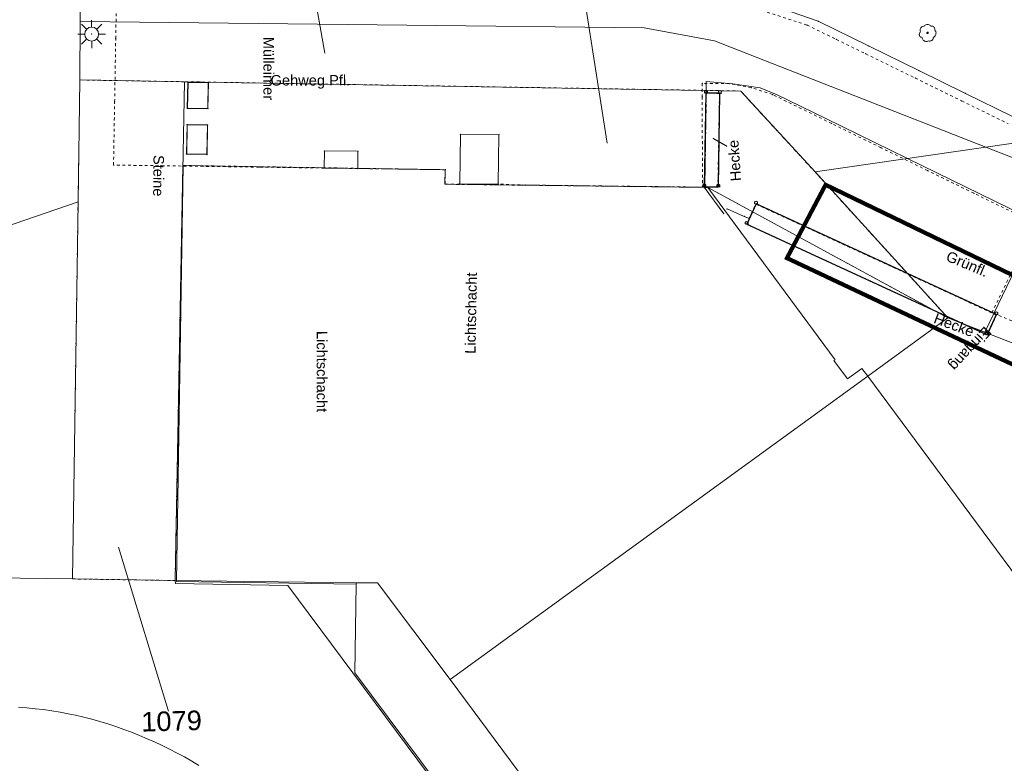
# Model space of a CAD drawing. Header units: millimetres. Extents: x -191 to 81095, y -508122 to 28741.
# Tile 74 of 255: x 4952 to 4987, y 10020 to 10047. Entities that reach past the tile are written whole.
import ezdxf

# ---------------------------------------------------------------- set-up
doc = ezdxf.new("R2010")
doc.units = ezdxf.units.MM
for name, pattern in [('Marx-Verm$0$1', [0]), ('Marx-Verm$0$15', [0]), ('Marx-Verm$0$3', [0.26, 0.11, -0.15]), ('Marx-Verm$0$4', [0.36, 0.16, -0.2]), ('Marx-Verm$0$7', [0]), ('VE22-087 DB - VST Hervest-Dorsten ALK VA2736$0$1', [0]), ('VE22-087 DB - VST Hervest-Dorsten ALK VA2736$0$2', [0.16, 0.06, -0.1]), ('VERDECKT2', [4.7625, 3.175, -1.5875])]:
    doc.linetypes.add(name, pattern=pattern)
doc.layers.get('0').update_dxf_attribs({"color": 251})
for name, color, linetype, lineweight in [('Marx-Verm$0$BBauwerk-txt', 251, 'Marx-Verm$0$1', 25), ('Marx-Verm$0$BStrasse-txt', 251, 'Marx-Verm$0$1', 25), ('Marx-Verm$0$L_BBauwerk', 251, 'Marx-Verm$0$1', 18), ('Marx-Verm$0$L_BStrasse', 251, 'Marx-Verm$0$1', 18), ('Marx-Verm$0$L_BTopogrf', 251, 'Marx-Verm$0$1', 18), ('Marx-Verm$0$L_Hecke', 251, 'Marx-Verm$0$1', 18), ('Marx-Verm$0$L_S_BTopogrf', 251, 'Marx-Verm$0$1', 18), ('Marx-Verm$0$S_BBauwerk', 251, 'Marx-Verm$0$1', 18), ('Marx-Verm$0$S_BStrasse', 251, 'Marx-Verm$0$1', 18), ('Marx-Verm$0$S_BTopogrf', 251, 'Marx-Verm$0$1', 18), ('Marx-Verm$0$S_S_BTopogrf', 251, 'Marx-Verm$0$1', 18), ('VE22-087 DB - VST Hervest-Dorsten ALK VA2736$0$AX_Flurstueck', 9, 'VE22-087 DB - VST Hervest-Dorsten ALK VA2736$0$1', 18), ('VE22-087 DB - VST Hervest-Dorsten ALK VA2736$0$AX_Gebaeude', 7, 'VE22-087 DB - VST Hervest-Dorsten ALK VA2736$0$1', 18), ('VE22-087 DB - VST Hervest-Dorsten ALK VA2736$0$AX_Platz', 7, 'VE22-087 DB - VST Hervest-Dorsten ALK VA2736$0$1', 18), ('VE22-087 DB - VST Hervest-Dorsten ALK VA2736$0$AX_Strassenverkehr', 7, 'VE22-087 DB - VST Hervest-Dorsten ALK VA2736$0$1', 18), ('VE22-087 DB - VST Hervest-Dorsten ALK VA2736$0$AX_Strassenverkehrsanlage', 7, 'VE22-087 DB - VST Hervest-Dorsten ALK VA2736$0$1', 18), ('VE22-087 DB - VST Hervest-Dorsten ALK VA2736$0$AX_Vegetationsmerkmal', 7, 'VE22-087 DB - VST Hervest-Dorsten ALK VA2736$0$1', 18), ('VE22-087 DB - VST Hervest-Dorsten ALK VA2736$0$AX_Weg', 7, 'VE22-087 DB - VST Hervest-Dorsten ALK VA2736$0$1', 18), ('VE22-087 DB - VST Hervest-Dorsten ALK VA2736$0$AX_Wohnbauflaeche', 7, 'VE22-087 DB - VST Hervest-Dorsten ALK VA2736$0$1', 18)]:
    doc.layers.add(name, color=color, linetype=linetype, lineweight=lineweight)
doc.layers.add('TTK-P-Planfeststellungsgrenze 100', color=7, linetype='VERDECKT2', lineweight=50, true_color=0x000000)
doc.layers.add('XREF ALK Kataster', color=251, linetype='Continuous')
doc.layers.add('XREF Nachvermessung', color=7, linetype='Continuous')
doc.styles.add('Marx-Verm$0$Standard', font='arial.ttf')
doc.styles.add('VE22-087 DB - VST Hervest-Dorsten ALK VA2736$0$0', font='arial.ttf')

# ---------------------------------------------------------------- blocks, each defined once
blk = doc.blocks.new('VE22-087 DB - VST Hervest-Dorsten ALK VA2736')
at = {"layer": 'VE22-087 DB - VST Hervest-Dorsten ALK VA2736$0$AX_Flurstueck', "linetype": 'VE22-087 DB - VST Hervest-Dorsten ALK VA2736$0$1', "lineweight": 13, "ltscale": 0.5}
for points in [[(4954.47, 10069.008, 0), (4954.418, 10066.257, 0), (4954.155, 10047.532, 0), (4954.151, 10046.621, 0), (4974.361, 10046.397, 0), (4976.879, 10045.932, 0), (4986.613, 10042.127, 0), (5013.134, 10045.965, 0), (5015.042, 10052.162, 0), (4985.674, 10052.474, 0), (4980.053, 10053.618, 0), (4974.387, 10056.893, 0), (4959.144, 10068.968, 0)], [(4942.088, 10047.714, 0), (4942.025, 10043.082, 0), (4942, 10041.283, 0), (4941.967, 10038.947, 0), (4950.248, 10038.851, 0), (4954.077, 10040.158, 0), (4954.141, 10044.531, 0), (4954.151, 10046.621, 0), (4954.155, 10047.532, 0)], [(4957.887, 10044.466, 0), (4977.823, 10044.134, 0), (4980.487, 10041.232, 0), (4986.613, 10042.127, 0), (4976.879, 10045.932, 0), (4974.361, 10046.397, 0), (4954.151, 10046.621, 0), (4954.141, 10044.531, 0)], [(5013.134, 10045.965, 0), (4986.613, 10042.127, 0), (5002.505, 10035.892, 0), (5003.021, 10037.315, 0), (5004.886, 10036.705, 0), (5006.648, 10042.553, 0), (5007.167, 10043.447, 0), (5007.881, 10044.141, 0), (5008.721, 10044.683, 0), (5009.653, 10045.1, 0), (5013.103, 10045.869, 0)], [(4954.141, 10044.531, 0), (4954.077, 10040.158, 0), (4953.878, 10026.645, 0), (4957.554, 10026.588, 0), (4957.887, 10044.466, 0)], [(4977.823, 10044.134, 0), (4957.887, 10044.466, 0), (4957.554, 10026.588, 0), (4964.043, 10026.509, 0), (4964.813, 10026.499, 0), (4967.407, 10023.037, 0), (4982.373, 10033.908, 0), (4985.251, 10035.998, 0), (4980.487, 10041.232, 0)], [(4986.613, 10042.127, 0), (4980.487, 10041.232, 0), (4985.251, 10035.998, 0), (4996.006, 10031.812, 0), (4996.682, 10033.201, 0), (5000.937, 10031.57, 0), (5002.505, 10035.892, 0)], [(4950.248, 10038.851, 0), (4941.967, 10038.947, 0), (4941.831, 10030.468, 0), (4941.672, 10026.802, 0), (4953.878, 10026.645, 0), (4954.077, 10040.158, 0)], [(4957.565, 10026.48, 0), (4961.598, 10026.411, 0), (4974.039, 10009.677, 0), (4974.966, 10012.861, 0), (4967.407, 10023.037, 0), (4964.813, 10026.499, 0), (4964.043, 10026.509, 0), (4957.554, 10026.588, 0)]]:
    blk.add_polyline3d(points, close=True, dxfattribs=at)
for points in [[(4962.925, 10045.486, 0), (4962.023, 10050.558, 0)], [(4973.041, 10042.26, 0), (4971.835, 10049.97, 0)], [(4951.391, 9902.74, 0), (4953.481, 9931.909, 0), (4954.42, 9944.957, 0), (4957.352, 9968.122, 0), (4967.674, 9987.659, 0), (4967.445, 9987.782, 0), (4969.306, 9991.388, 0), (4971.391, 9995.428, 0), (4973.65, 10003.29, 0), (4972.263, 10003.721, 0), (4974.039, 10009.677, 0), (4961.598, 10026.411, 0), (4957.565, 10026.48, 0), (4957.554, 10026.588, 0), (4953.878, 10026.645, 0), (4941.672, 10026.802, 0)], [(4969.96, 9970.944, 0), (4976.72, 9984.593, 0), (4978.885, 9987.472, 0), (4981.445, 9989.864, 0), (4985.47, 9991.158, 0), (4990.717, 9993.941, 0), (4995.413, 10009.282, 0), (4996.984, 10014.411, 0), (5001.64, 10029.619, 0), (4996.006, 10031.812, 0), (4985.251, 10035.998, 0), (4982.373, 10033.908, 0), (4967.407, 10023.037, 0), (4974.966, 10012.861, 0), (4974.039, 10009.677, 0), (4972.263, 10003.721, 0), (4973.65, 10003.29, 0), (4971.391, 9995.428, 0), (4969.306, 9991.388, 0), (4967.445, 9987.782, 0), (4967.674, 9987.659, 0), (4957.352, 9968.122, 0)], [(4955.527, 10027.788, 0), (4957.425, 10021.551, 0)]]:
    blk.add_polyline3d(points, dxfattribs=at)
at = {"layer": 'VE22-087 DB - VST Hervest-Dorsten ALK VA2736$0$AX_Gebaeude', "color": 7, "linetype": 'VE22-087 DB - VST Hervest-Dorsten ALK VA2736$0$1', "lineweight": 13, "ltscale": 0.5}
for points in [[(4967.231, 10041.312, 0), (4957.847, 10041.465, 0), (4957.606, 10026.552, 0), (4964.043, 10026.455, 0), (4964.043, 10026.509, 0), (4964.813, 10026.499, 0), (4967.407, 10023.037, 0), (4982.373, 10033.908, 0), (4982.164, 10034.187, 0), (4981.647, 10033.814, 0), (4981.163, 10034.475, 0), (4981.203, 10034.504, 0), (4976.649, 10040.679, 0), (4968.962, 10040.772, 0), (4968.028, 10040.783, 0), (4967.224, 10040.793, 0)], [(4988.224, 10026.023, 0), (4982.373, 10033.908, 0), (4967.407, 10023.037, 0), (4964.813, 10026.499, 0), (4964.043, 10026.509, 0), (4964.043, 10026.455, 0), (4964, 10023.279, 0), (4968.14, 10017.718, 0), (4968.105, 10017.688, 0), (4970.726, 10014.137, 0), (4970.768, 10014.163, 0), (4972.18, 10012.263, 0), (4975.954, 10011.17, 0), (4973.65, 10003.29, 0), (4971.892, 9997.151, 0), (4985.211, 9993.29, 0), (4992.738, 10018.869, 0), (4988.358, 10024.926, 0), (4988.317, 10024.897, 0), (4987.713, 10025.643, 0)]]:
    blk.add_polyline3d(points, close=True, dxfattribs=at)
at = {"layer": 'VE22-087 DB - VST Hervest-Dorsten ALK VA2736$0$AX_Platz', "color": 254, "linetype": 'VE22-087 DB - VST Hervest-Dorsten ALK VA2736$0$1', "lineweight": 13, "ltscale": 0.5, "true_color": 0xd9ffd9}
blk.add_polyline3d([(4954.155, 10047.532, 0), (4954.151, 10046.621, 0), (4954.141, 10044.531, 0), (4957.887, 10044.466, 0), (4977.823, 10044.134, 0), (4980.487, 10041.232, 0), (4985.251, 10035.998, 0), (4996.006, 10031.812, 0), (4996.682, 10033.201, 0), (5000.937, 10031.57, 0), (5002.505, 10035.892, 0), (5003.021, 10037.315, 0), (5004.886, 10036.705, 0), (5006.648, 10042.553, 0), (5007.167, 10043.447, 0), (5007.881, 10044.141, 0), (5008.721, 10044.683, 0), (5009.653, 10045.1, 0), (5013.103, 10045.869, 0), (5013.134, 10045.965, 0), (5015.042, 10052.162, 0)], dxfattribs=at)
at = {"layer": 'VE22-087 DB - VST Hervest-Dorsten ALK VA2736$0$AX_Vegetationsmerkmal', "color": 7, "linetype": 'VE22-087 DB - VST Hervest-Dorsten ALK VA2736$0$1', "lineweight": 13, "ltscale": 0.5}
blk.add_polyline3d([(4976.59, 10044.475, 0), (4976.586, 10044.154, 0), (4976.536, 10040.681, 0), (4976.649, 10040.679, 0), (4985.251, 10035.998, 0), (4986.57, 10035.485, 0), (4988.469, 10039.437, 0), (4983.805, 10041.717, 0), (4980.876, 10043.149, 0), (4979.133, 10044.001, 0), (4978.519, 10044.252, 0), (4977.54, 10044.389, 0)], close=True, dxfattribs=at)
at = {"layer": 'VE22-087 DB - VST Hervest-Dorsten ALK VA2736$0$AX_Weg', "color": 7, "linetype": 'VE22-087 DB - VST Hervest-Dorsten ALK VA2736$0$2', "lineweight": 13, "ltscale": 0.5}
blk.add_polyline3d([(4954.141, 10044.531, 0), (4954.077, 10040.158, 0), (4953.878, 10026.645, 0), (4957.554, 10026.588, 0), (4957.831, 10041.466, 0), (4957.847, 10041.465, 0), (4967.231, 10041.312, 0), (4967.224, 10040.793, 0), (4976.649, 10040.679, 0), (4985.251, 10035.998, 0), (4980.487, 10041.232, 0), (4977.823, 10044.134, 0), (4957.887, 10044.466, 0)], close=True, dxfattribs=at)
at = {"layer": 'VE22-087 DB - VST Hervest-Dorsten ALK VA2736$0$AX_Wohnbauflaeche', "color": 253, "linetype": 'VE22-087 DB - VST Hervest-Dorsten ALK VA2736$0$1', "lineweight": 13, "ltscale": 0.5, "true_color": 0x999999}
for points in [[(4954.155, 10047.532, 0), (4942.088, 10047.714, 0), (4942.025, 10043.082, 0), (4942, 10041.283, 0), (4941.967, 10038.947, 0), (4941.831, 10030.468, 0), (4941.672, 10026.802, 0), (4953.878, 10026.645, 0), (4954.077, 10040.158, 0), (4954.141, 10044.531, 0), (4954.151, 10046.621, 0)], [(4957.831, 10041.466, 0), (4957.554, 10026.588, 0), (4964.043, 10026.509, 0), (4964.813, 10026.499, 0), (4967.407, 10023.037, 0), (4982.373, 10033.908, 0), (4985.251, 10035.998, 0), (4976.649, 10040.679, 0), (4967.224, 10040.793, 0), (4967.231, 10041.312, 0), (4957.847, 10041.465, 0)]]:
    blk.add_polyline3d(points, close=True, dxfattribs=at)
at = {"layer": 'VE22-087 DB - VST Hervest-Dorsten ALK VA2736$0$AX_Flurstueck', "insert": (4957.416, 10021.901), "char_height": 0.7, "attachment_point": 2, "rotation": 1.5895, "style": 'VE22-087 DB - VST Hervest-Dorsten ALK VA2736$0$0', "bg_fill": 3, "box_fill_scale": 1, "bg_fill_color": 256, "bg_fill_transparency": 0}
blk.add_mtext('1079', dxfattribs=at)
at = {"layer": 'VE22-087 DB - VST Hervest-Dorsten ALK VA2736$0$AX_Strassenverkehr', "color": 253, "linetype": 'VE22-087 DB - VST Hervest-Dorsten ALK VA2736$0$1', "lineweight": 13, "ltscale": 0.5, "true_color": 0x999999}
blk.add_polyline3d([(4951.331, 9944.035, 0), (4952.245, 9953.012, 0), (4954.622, 9971.807, 0), (4957.352, 9968.122, 0), (4967.674, 9987.659, 0), (4967.445, 9987.782, 0), (4969.306, 9991.388, 0), (4971.391, 9995.428, 0), (4973.65, 10003.29, 0), (4972.263, 10003.721, 0), (4974.039, 10009.677, 0), (4961.598, 10026.411, 0), (4957.565, 10026.48, 0), (4957.554, 10026.588, 0), (4953.878, 10026.645, 0), (4941.672, 10026.802, 0)], dxfattribs=at)
at = {"layer": 'VE22-087 DB - VST Hervest-Dorsten ALK VA2736$0$AX_Strassenverkehrsanlage', "color": 7, "linetype": 'VE22-087 DB - VST Hervest-Dorsten ALK VA2736$0$1', "lineweight": 13, "ltscale": 0.5, "true_color": 0xf7f7f0}
blk.add_polyline3d([(4958.409, 10019.962, 0), (4958.15, 10020.114, 0), (4957.889, 10020.262, 0), (4957.624, 10020.403, 0), (4957.357, 10020.541, 0), (4957.087, 10020.674, 0), (4956.815, 10020.801, 0), (4956.552, 10020.918, 0), (4956.276, 10021.035, 0), (4955.997, 10021.147, 0), (4955.715, 10021.253, 0), (4955.432, 10021.353, 0), (4955.146, 10021.448, 0), (4954.858, 10021.536, 0), (4954.57, 10021.617, 0), (4954.279, 10021.692, 0), (4953.987, 10021.76, 0), (4953.727, 10021.814, 0), (4953.432, 10021.869, 0), (4953.136, 10021.918, 0), (4952.838, 10021.959, 0), (4952.54, 10021.994, 0), (4952.241, 10022.024, 0), (4951.941, 10022.048, 0)], dxfattribs=at)
blk = doc.blocks.new('Marx-Verm$0$SYMB1123')
at = {"color": 0, "linetype": 'Marx-Verm$0$1', "ltscale": 0.2, "flags": 128}
for points in [[(0.19647, 0.40921), (0.23576, 0.41346), (0.27513, 0.4099), (0.31303, 0.39867), (0.34797, 0.3802), (0.3786, 0.35522), (0.40372, 0.3247), (0.42235, 0.28984), (0.43375, 0.252), (0.43749, 0.21265), (0.43341, 0.17333), (0.46256, 0.1354), (0.48458, 0.09294), (0.49879, 0.04726), (0.50475, -0.0002), (0.50226, -0.04798), (0.49141, -0.09457), (0.47254, -0.13852), (0.44622, -0.17847), (0.41329, -0.21317), (0.37477, -0.24153), (0.33186, -0.26268), (0.33273, -0.30376), (0.32507, -0.34414), (0.30922, -0.38205), (0.28586, -0.41586), (0.256, -0.4441), (0.22095, -0.46554), (0.18222, -0.47926), (0.14148, -0.48467), (0.10051, -0.48153), (0.06107, -0.46997), (0.02195, -0.49094), (-0.02029, -0.50459), (-0.06428, -0.51048), (-0.10863, -0.50841), (-0.15188, -0.49846), (-0.19267, -0.48095), (-0.22968, -0.45643), (-0.26171, -0.4257), (-0.28773, -0.38974), (-0.30692, -0.34971), (-0.31865, -0.3069), (-0.32255, -0.26268), (-0.35941, -0.25854), (-0.39461, -0.24682), (-0.42659, -0.22803), (-0.45397, -0.203), (-0.47553, -0.17281), (-0.49034, -0.1388), (-0.49775, -0.10245), (-0.49742, -0.06535), (-0.48939, -0.02914), (-0.47399, 0.00461), (-0.4519, 0.03441), (-0.4241, 0.05897), (-0.43881, 0.10042), (-0.44595, 0.14382), (-0.44529, 0.1878), (-0.43685, 0.23097), (-0.4209, 0.27196), (-0.39794, 0.30947), (-0.36869, 0.34233), (-0.33409, 0.36948), (-0.29523, 0.39008), (-0.25333, 0.40346), (-0.20972, 0.40921), (-0.17816, 0.44408), (-0.14072, 0.47252), (-0.09866, 0.49357), (-0.05345, 0.50649), (-0.00662, 0.51085), (0.0402, 0.50649), (0.08541, 0.49357), (0.12747, 0.47252), (0.16492, 0.44408)], [(0.04, 0), (0.03604, 0.01735), (0.02494, 0.03127), (0.0089, 0.039), (-0.0089, 0.039), (-0.02494, 0.03127), (-0.03604, 0.01735), (-0.04, 0), (-0.03604, -0.01735), (-0.02494, -0.03127), (-0.0089, -0.039), (0.0089, -0.039), (0.02494, -0.03127), (0.03604, -0.01735)]]:
    blk.add_lwpolyline(points, close=True, dxfattribs=at)
blk = doc.blocks.new('Marx-Verm$0$1')
at = {"color": 0}
blk.add_circle((0, 0), 0.5, dxfattribs=at)
blk.add_point((0, 0), dxfattribs=at)
blk = doc.blocks.new('Marx-Verm$0$103')
at = {"color": 0, "linetype": 'Marx-Verm$0$1', "ltscale": 0.2, "flags": 128}
for points in [[(-0.18, 0.18), (-0.36, 0.36)], [(0, 0.25), (0, 0.5)], [(0.18, 0.18), (0.36, 0.36)], [(-0.25, 0), (-0.5, 0)], [(0.25, 0), (0.5, 0)], [(-0.18, -0.18), (-0.36, -0.36)], [(0, -0.25), (0, -0.5)], [(0.188, -0.18), (0.36, -0.36)]]:
    blk.add_lwpolyline(points, dxfattribs=at)
at = {"color": 0, "xscale": 0.5, "yscale": 0.5, "zscale": 0.5}
blk.add_blockref('Marx-Verm$0$1', (0, 0), dxfattribs=at)
blk = doc.blocks.new('Marx-Verm$0$83')
at = {"color": 0}
blk.add_line((0.1415, 0), (0.3, 0), dxfattribs=at)
blk.add_arc((0, 0.23), 0.27, 301.6006, 236.0006, dxfattribs=at)
blk = doc.blocks.new('Marx-Verm$0$99')
at = {"color": 0}
blk.add_point((0, 0), dxfattribs=at)
blk = doc.blocks.new('Marx-Verm')
at = {"layer": 'Marx-Verm$0$BStrasse-txt', "ltscale": 0.2, "elevation": 31.8, "flags": 128}
blk.add_lwpolyline([(2567400.888, 5726896.908), (2567401.401, 5726896.627)], dxfattribs=at)
at = {"layer": 'Marx-Verm$0$L_BBauwerk', "linetype": 'Marx-Verm$0$1', "ltscale": 0.2}
for p, q in [((2567391.843, 5726896.933, 30.681), (2567391.847, 5726895.16, 30.716)), ((2567393.223, 5726896.932, 30.683), (2567391.843, 5726896.933, 30.681)), ((2567393.227, 5726895.162, 30.716), (2567393.223, 5726896.932, 30.683)), ((2567391.847, 5726895.16, 30.716), (2567393.227, 5726895.162, 30.716))]:
    blk.add_line(p, q, dxfattribs=at)
at = {"layer": 'Marx-Verm$0$L_BBauwerk', "ltscale": 0.2}
for p, q in [((2567386.983, 5726896.273, 30.645), (2567386.982, 5726895.658, 30.655)), ((2567388.183, 5726896.274, 30.645), (2567386.983, 5726896.273, 30.645)), ((2567388.183, 5726895.657, 30.645), (2567388.183, 5726896.274, 30.645)), ((2567386.982, 5726895.658, 30.655), (2567388.183, 5726895.657, 30.645)), ((2567400.54, 5726895.148, 30.673), (2567400.606, 5726895.148, 30.78)), ((2567400.606, 5726895.148, 30.78), (2567401.32, 5726894.207, 30.857))]:
    blk.add_line(p, q, dxfattribs=at)
at = {"layer": 'Marx-Verm$0$L_BStrasse', "linetype": 'Marx-Verm$0$3', "ltscale": 0.2}
for p, q in [((2567379.45, 5726900.204, 30.553), (2567379.46, 5726902.576, 30.54)), ((2567402.779, 5726901.448, 30.51), (2567404.219, 5726901.005, 30.517)), ((2567404.219, 5726901.005, 30.517), (2567405.276, 5726900.503, 30.539)), ((2567405.276, 5726900.503, 30.539), (2567406.332, 5726900.002, 30.561)), ((2567379.441, 5726897.935, 30.569), (2567379.45, 5726900.204, 30.553)), ((2567406.332, 5726900.002, 30.561), (2567408.117, 5726899.155, 30.563)), ((2567401.463, 5726898.871, 30.581), (2567400.49, 5726898.868, 30.578)), ((2567400.49, 5726898.868, 30.578), (2567400.496, 5726898.393, 30.59)), ((2567402.25, 5726898.739, 30.592), (2567401.463, 5726898.871, 30.581)), ((2567408.117, 5726899.155, 30.563), (2567409.796, 5726898.358, 30.586)), ((2567403.011, 5726898.501, 30.603), (2567402.25, 5726898.739, 30.592)), ((2567405.14, 5726897.49, 30.631), (2567403.011, 5726898.501, 30.603)), ((2567400.496, 5726898.393, 30.59), (2567400.54, 5726895.148, 30.673)), ((2567409.796, 5726898.358, 30.586), (2567411.463, 5726897.567, 30.607)), ((2567379.431, 5726895.667, 30.575), (2567379.441, 5726897.935, 30.569)), ((2567406.924, 5726896.643, 30.645), (2567405.14, 5726897.49, 30.631)), ((2567408.604, 5726895.846, 30.669), (2567406.924, 5726896.643, 30.645)), ((2567384.651, 5726895.661, 30.641), (2567379.431, 5726895.667, 30.575)), ((2567386.982, 5726895.658, 30.655), (2567384.651, 5726895.661, 30.641)), ((2567388.183, 5726895.657, 30.645), (2567386.982, 5726895.658, 30.655)), ((2567391.321, 5726895.654, 30.691), (2567388.183, 5726895.657, 30.645)), ((2567391.321, 5726895.14, 30.717), (2567391.321, 5726895.654, 30.691)), ((2567410.271, 5726895.055, 30.713), (2567408.604, 5726895.846, 30.669)), ((2567391.847, 5726895.14, 30.717), (2567391.321, 5726895.14, 30.717)), ((2567393.227, 5726895.162, 30.716), (2567391.847, 5726895.14, 30.717)), ((2567394.209, 5726895.142, 30.716), (2567393.227, 5726895.162, 30.716)), ((2567396.915, 5726895.145, 30.68), (2567394.209, 5726895.142, 30.716)), ((2567400.54, 5726895.148, 30.673), (2567396.915, 5726895.145, 30.68)), ((2567411.886, 5726894.289, 30.717), (2567410.271, 5726895.055, 30.713)), ((2567410.976, 5726890.786, 30.77), (2567412.491, 5726894.002, 30.725)), ((2567412.246, 5726890.277, 30.794), (2567410.976, 5726890.786, 30.77))]:
    blk.add_line(p, q, dxfattribs=at)
at = {"layer": 'Marx-Verm$0$L_BStrasse', "ltscale": 0.2}
for p, q in [((2567402.779, 5726901.758, 30.51), (2567404.617, 5726901.148, 30.517)), ((2567404.617, 5726901.148, 30.517), (2567406.431, 5726900.287, 30.551)), ((2567406.431, 5726900.287, 30.551), (2567408.245, 5726899.426, 30.585)), ((2567408.245, 5726899.426, 30.585), (2567409.925, 5726898.629, 30.617)), ((2567409.925, 5726898.629, 30.617), (2567411.591, 5726897.838, 30.648))]:
    blk.add_line(p, q, dxfattribs=at)
at = {"layer": 'Marx-Verm$0$L_BTopogrf', "linetype": 'Marx-Verm$0$1', "ltscale": 0.2}
for p, q in [((2567382.065, 5726898.664, 30.83), (2567382.055, 5726898.674, 30.6)), ((2567382.785, 5726898.659, 30.83), (2567382.795, 5726898.669, 30.6)), ((2567382.059, 5726897.744, 30.83), (2567382.048, 5726897.734, 30.6)), ((2567382.778, 5726897.739, 30.83), (2567382.788, 5726897.729, 30.6)), ((2567382.054, 5726897.144, 30.862), (2567382.044, 5726897.154, 30.6)), ((2567382.054, 5726897.144, 30.862), (2567382.047, 5726896.104, 30.862)), ((2567382.774, 5726897.139, 30.862), (2567382.054, 5726897.144, 30.862)), ((2567382.767, 5726896.099, 30.862), (2567382.774, 5726897.139, 30.862)), ((2567382.774, 5726897.139, 30.862), (2567382.784, 5726897.149, 30.6)), ((2567382.047, 5726896.104, 30.862), (2567382.037, 5726896.094, 30.6)), ((2567382.047, 5726896.104, 30.862), (2567382.767, 5726896.099, 30.862)), ((2567382.767, 5726896.099, 30.862), (2567382.777, 5726896.089, 30.6))]:
    blk.add_line(p, q, dxfattribs=at)
at = {"layer": 'Marx-Verm$0$L_BTopogrf', "ltscale": 0.2}
for p, q in [((2567382.065, 5726898.664, 30.83), (2567382.059, 5726897.744, 30.83)), ((2567382.785, 5726898.659, 30.83), (2567382.065, 5726898.664, 30.83)), ((2567382.778, 5726897.739, 30.83), (2567382.785, 5726898.659, 30.83)), ((2567382.059, 5726897.744, 30.83), (2567382.778, 5726897.739, 30.83))]:
    blk.add_line(p, q, dxfattribs=at)
at = {"layer": 'Marx-Verm$0$L_BTopogrf', "linetype": 'Marx-Verm$0$15', "ltscale": 0.2}
for p, q in [((2567400.628, 5726898.518, 31.847), (2567400.623, 5726898.523, 30.65)), ((2567401.121, 5726898.517, 31.847), (2567401.126, 5726898.522, 30.65)), ((2567400.615, 5726895.168, 32.477), (2567400.61, 5726895.163, 30.661)), ((2567401.108, 5726895.166, 32.477), (2567401.113, 5726895.161, 30.65)), ((2567402.472, 5726894.57, 30.88), (2567402.472, 5726894.57, 32.705)), ((2567402.146, 5726893.839, 30.821), (2567402.146, 5726893.839, 32.705)), ((2567411.133, 5726890.716, 30.77), (2567411.133, 5726890.716, 32.705)), ((2567410.808, 5726889.985, 30.77), (2567410.808, 5726889.985, 32.705))]:
    blk.add_line(p, q, dxfattribs=at)
at = {"layer": 'Marx-Verm$0$L_BTopogrf', "linetype": 'Marx-Verm$0$7', "ltscale": 0.2}
for p, q in [((2567401.433, 5726894.381, 32.421), (2567402.055, 5726894.121, 32.411)), ((2567402.055, 5726894.121, 32.411), (2567402.238, 5726894.045, 32.408))]:
    blk.add_line(p, q, dxfattribs=at)
at = {"layer": 'Marx-Verm$0$L_Hecke', "linetype": 'Marx-Verm$0$15', "lineweight": 25, "ltscale": 0.2}
for p, q in [((2567400.623, 5726898.523, 30.65), (2567400.61, 5726895.163, 30.661)), ((2567401.126, 5726898.522, 30.65), (2567400.623, 5726898.523, 30.65)), ((2567401.113, 5726895.161, 30.65), (2567401.126, 5726898.522, 30.65)), ((2567400.61, 5726895.163, 30.661), (2567401.113, 5726895.161, 30.65)), ((2567402.472, 5726894.57, 32.705), (2567402.146, 5726893.839, 32.705)), ((2567411.133, 5726890.716, 32.705), (2567402.472, 5726894.57, 32.705)), ((2567402.146, 5726893.839, 32.705), (2567410.808, 5726889.985, 32.705)), ((2567410.808, 5726889.985, 32.705), (2567411.133, 5726890.716, 32.705))]:
    blk.add_line(p, q, dxfattribs=at)
at = {"layer": 'Marx-Verm$0$L_Hecke', "linetype": 'Marx-Verm$0$4', "lineweight": 25, "ltscale": 0.2}
for p, q in [((2567400.628, 5726898.518, 31.847), (2567400.615, 5726895.168, 32.477)), ((2567401.121, 5726898.517, 31.847), (2567400.628, 5726898.518, 31.847)), ((2567401.108, 5726895.166, 32.477), (2567401.121, 5726898.517, 31.847)), ((2567400.615, 5726895.168, 32.477), (2567401.108, 5726895.166, 32.477)), ((2567402.146, 5726893.839, 30.821), (2567402.472, 5726894.57, 30.88)), ((2567402.472, 5726894.57, 30.88), (2567411.133, 5726890.716, 30.77)), ((2567410.808, 5726889.985, 30.77), (2567402.146, 5726893.839, 30.821)), ((2567411.133, 5726890.716, 30.77), (2567410.808, 5726889.985, 30.77))]:
    blk.add_line(p, q, dxfattribs=at)
at = {"layer": 'Marx-Verm$0$L_S_BTopogrf', "linetype": 'Marx-Verm$0$1', "ltscale": 0.2}
for p, q in [((2567382.055, 5726898.674, 30.6), (2567382.048, 5726897.734, 30.6)), ((2567382.795, 5726898.669, 30.6), (2567382.055, 5726898.674, 30.6)), ((2567382.788, 5726897.729, 30.6), (2567382.795, 5726898.669, 30.6)), ((2567382.048, 5726897.734, 30.6), (2567382.788, 5726897.729, 30.6))]:
    blk.add_line(p, q, dxfattribs=at)
at = {"layer": 'Marx-Verm$0$L_S_BTopogrf', "ltscale": 0.2}
for p, q in [((2567382.044, 5726897.154, 30.6), (2567382.037, 5726896.094, 30.6)), ((2567382.784, 5726897.149, 30.6), (2567382.044, 5726897.154, 30.6)), ((2567382.777, 5726896.089, 30.6), (2567382.784, 5726897.149, 30.6)), ((2567382.037, 5726896.094, 30.6), (2567382.777, 5726896.089, 30.6))]:
    blk.add_line(p, q, dxfattribs=at)
at = {"layer": 'Marx-Verm$0$S_BBauwerk'}
for p, xscale, yscale, zscale, rotation in [((2567391.843, 5726896.933, 30.681), 0.2, 0.2, 0.2, 0.7647509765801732), ((2567393.223, 5726896.932, 30.683), 0.2, 0.2, 0.2, 0.7647509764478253), ((2567386.983, 5726896.273, 30.645), 0.2, 0.2, 0.2, 0.7647509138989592), ((2567388.183, 5726896.274, 30.645), 0.2, 0.2, 0.2, 0.7647509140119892), ((2567386.982, 5726895.658, 30.655), 0.2, 0.2, 0.2, 0.7647508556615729), ((2567388.183, 5726895.657, 30.645), 0.2, 0.2, 0.2, 0.7647508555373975), ((2567391.847, 5726895.16, 30.716), 0.2, 0.2, 0.2, 0.7647508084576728), ((2567393.227, 5726895.162, 30.716), 0.2, 0.2, 0.2, 0.7647508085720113), ((2567400.606, 5726895.148, 30.78), 0.2, 0.2, 0.2, 0.7647508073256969), ((2567401.32, 5726894.207, 30.857), 0.2000000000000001, 0.2000000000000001, 0.2000000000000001, 0.7647507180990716)]:
    blk.add_blockref('Marx-Verm$0$99', p, dxfattribs=dict(at, xscale=xscale, yscale=yscale, zscale=zscale, rotation=rotation))
at = {"layer": 'Marx-Verm$0$S_BStrasse'}
for p, xscale, yscale, zscale, rotation in [((2567404.219, 5726901.005, 30.517), 0.2, 0.2, 0.2, 0.7647513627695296), ((2567404.617, 5726901.148, 30.517), 0.2, 0.2, 0.2, 0.7647513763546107), ((2567405.276, 5726900.503, 30.539), 0.2, 0.2, 0.2, 0.764751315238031), ((2567406.431, 5726900.287, 30.551), 0.1999999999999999, 0.1999999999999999, 0.1999999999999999, 0.7647512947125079), ((2567379.45, 5726900.204, 30.553), 0.2, 0.2, 0.2, 0.7647512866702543), ((2567406.332, 5726900.002, 30.561), 0.2, 0.2, 0.2, 0.7647512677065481), ((2567408.245, 5726899.426, 30.585), 0.2000000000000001, 0.2000000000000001, 0.2000000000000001, 0.7647512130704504), ((2567400.49, 5726898.868, 30.578), 0.2000000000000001, 0.2000000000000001, 0.2000000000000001, 0.7647511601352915), ((2567401.463, 5726898.871, 30.581), 0.2, 0.2, 0.2, 0.7647511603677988), ((2567408.117, 5726899.155, 30.563), 0.2, 0.2, 0.2, 0.7647511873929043), ((2567402.25, 5726898.739, 30.592), 0.2, 0.2, 0.2, 0.7647511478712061), ((2567403.011, 5726898.501, 30.603), 0.1999999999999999, 0.1999999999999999, 0.1999999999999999, 0.7647511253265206), ((2567409.925, 5726898.629, 30.617), 0.2, 0.2, 0.2, 0.7647511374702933), ((2567400.496, 5726898.393, 30.59), 0.2000000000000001, 0.2000000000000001, 0.2000000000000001, 0.7647511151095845), ((2567409.796, 5726898.358, 30.586), 0.2, 0.2, 0.2, 0.7647511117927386), ((2567379.441, 5726897.935, 30.569), 0.2, 0.2, 0.2, 0.764751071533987), ((2567405.14, 5726897.49, 30.631), 0.2, 0.2, 0.2, 0.7647510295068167), ((2567406.924, 5726896.643, 30.645), 0.2, 0.2, 0.2, 0.7647509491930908), ((2567379.431, 5726895.667, 30.575), 0.2, 0.2, 0.2, 0.7647508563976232), ((2567384.651, 5726895.661, 30.641), 0.1999999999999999, 0.1999999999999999, 0.1999999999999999, 0.7647508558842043), ((2567391.321, 5726895.654, 30.691), 0.2000000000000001, 0.2000000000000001, 0.2000000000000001, 0.7647508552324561), ((2567408.604, 5726895.846, 30.669), 0.2000000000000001, 0.2000000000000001, 0.2000000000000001, 0.7647508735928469), ((2567391.321, 5726895.14, 30.717), 0.2, 0.2, 0.2, 0.7647508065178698), ((2567391.847, 5726895.14, 30.717), 0.2, 0.2, 0.2, 0.7647508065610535), ((2567394.209, 5726895.142, 30.716), 0.2, 0.2, 0.2, 0.7647508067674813), ((2567396.915, 5726895.145, 30.68), 0.2000000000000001, 0.2000000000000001, 0.2000000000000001, 0.7647508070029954), ((2567400.54, 5726895.148, 30.673), 0.2, 0.2, 0.2, 0.7647508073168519), ((2567410.271, 5726895.055, 30.713), 0.2, 0.2, 0.2, 0.7647507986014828), ((2567410.976, 5726890.786, 30.77), 0.2, 0.2, 0.2, 0.764750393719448)]:
    blk.add_blockref('Marx-Verm$0$99', p, dxfattribs=dict(at, xscale=xscale, yscale=yscale, zscale=zscale, rotation=rotation))
at = {"layer": 'Marx-Verm$0$S_BStrasse', "rotation": 0.7647513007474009}
blk.add_blockref('Marx-Verm$0$103', (2567378.586, 5726900.352, 30.555), dxfattribs=at)
at = {"layer": 'Marx-Verm$0$S_BTopogrf'}
for name, p, xscale, yscale, zscale, rotation in [('Marx-Verm$0$SYMB1123', (2567408.539, 5726900.778, 30.551), 0.5999999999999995, 0.5999999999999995, 0.5999999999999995, 0.7647513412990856), ('Marx-Verm$0$99', (2567382.065, 5726898.664, 30.83), 0.2, 0.2, 0.2, 0.7647511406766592), ('Marx-Verm$0$99', (2567382.785, 5726898.659, 30.83), 0.2, 0.2, 0.2, 0.7647511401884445), ('Marx-Verm$0$83', (2567400.623, 5726898.523, 30.65), 0.2, 0.2, 0.2, 0.7647511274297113), ('Marx-Verm$0$83', (2567400.628, 5726898.518, 31.847), 0.2, 0.2, 0.2, 0.7647511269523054), ('Marx-Verm$0$83', (2567401.121, 5726898.517, 31.847), 0.2, 0.2, 0.2, 0.764751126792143), ('Marx-Verm$0$83', (2567401.126, 5726898.522, 30.65), 0.1999999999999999, 0.1999999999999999, 0.1999999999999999, 0.7647511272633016), ('Marx-Verm$0$99', (2567382.059, 5726897.744, 30.83), 0.2, 0.2, 0.2, 0.7647510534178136), ('Marx-Verm$0$99', (2567382.778, 5726897.739, 30.83), 0.2, 0.2, 0.2, 0.7647510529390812), ('Marx-Verm$0$99', (2567382.054, 5726897.144, 30.862), 0.2, 0.2, 0.2, 0.7647509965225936), ('Marx-Verm$0$99', (2567382.774, 5726897.139, 30.862), 0.2000000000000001, 0.2000000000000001, 0.2000000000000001, 0.7647509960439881), ('Marx-Verm$0$99', (2567382.047, 5726896.104, 30.862), 0.2, 0.2, 0.2, 0.7647508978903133), ('Marx-Verm$0$99', (2567382.767, 5726896.099, 30.862), 0.2, 0.2, 0.2, 0.7647508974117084), ('Marx-Verm$0$83', (2567400.61, 5726895.163, 30.661), 0.2, 0.2, 0.2, 0.7647508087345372), ('Marx-Verm$0$83', (2567400.615, 5726895.168, 32.477), 0.2, 0.2, 0.2, 0.7647508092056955), ('Marx-Verm$0$83', (2567401.108, 5726895.166, 32.477), 0.2, 0.2, 0.2, 0.764750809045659), ('Marx-Verm$0$83', (2567401.113, 5726895.161, 30.65), 0.2, 0.2, 0.2, 0.7647508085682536), ('Marx-Verm$0$83', (2567402.472, 5726894.57, 30.88), 0.2, 0.2, 0.2, 0.7647507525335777), ('Marx-Verm$0$83', (2567402.472, 5726894.57, 32.705), 0.2, 0.2, 0.2, 0.7647507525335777), ('Marx-Verm$0$99', (2567401.433, 5726894.381, 32.421), 0.2000000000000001, 0.2000000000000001, 0.2000000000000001, 0.7647507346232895), ('Marx-Verm$0$99', (2567402.055, 5726894.121, 32.411), 0.2000000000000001, 0.2000000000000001, 0.2000000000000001, 0.7647507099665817), ('Marx-Verm$0$83', (2567402.146, 5726893.839, 30.821), 0.2, 0.2, 0.2, 0.7647506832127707), ('Marx-Verm$0$83', (2567402.146, 5726893.839, 32.705), 0.2, 0.2, 0.2, 0.7647506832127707), ('Marx-Verm$0$99', (2567402.238, 5726894.045, 32.408), 0.2, 0.2, 0.2, 0.7647507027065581), ('Marx-Verm$0$83', (2567411.133, 5726890.716, 30.77), 0.2, 0.2, 0.2, 0.7647503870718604), ('Marx-Verm$0$83', (2567411.133, 5726890.716, 32.705), 0.2, 0.2, 0.2, 0.7647503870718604), ('Marx-Verm$0$83', (2567410.808, 5726889.985, 30.77), 0.2, 0.2, 0.2, 0.764750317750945), ('Marx-Verm$0$83', (2567410.808, 5726889.985, 32.705), 0.2, 0.2, 0.2, 0.764750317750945)]:
    blk.add_blockref(name, p, dxfattribs=dict(at, xscale=xscale, yscale=yscale, zscale=zscale, rotation=rotation))
at = {"layer": 'Marx-Verm$0$S_S_BTopogrf'}
for p, xscale, yscale, zscale, rotation in [((2567382.055, 5726898.674, 30.6), 0.2000000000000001, 0.2000000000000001, 0.2000000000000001, 0.764751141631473), ((2567382.795, 5726898.669, 30.6), 0.2, 0.2, 0.2, 0.7647511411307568), ((2567382.048, 5726897.734, 30.6), 0.2, 0.2, 0.2, 0.7647510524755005), ((2567382.788, 5726897.729, 30.6), 0.2000000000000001, 0.2000000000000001, 0.2000000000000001, 0.7647510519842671), ((2567382.044, 5726897.154, 30.6), 0.2, 0.2, 0.2, 0.7647509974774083), ((2567382.784, 5726897.149, 30.6), 0.2, 0.2, 0.2, 0.7647509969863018), ((2567382.037, 5726896.094, 30.6), 0.2, 0.2, 0.2, 0.7647508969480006), ((2567382.777, 5726896.089, 30.6), 0.2, 0.2, 0.2, 0.7647508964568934)]:
    blk.add_blockref('Marx-Verm$0$99', p, dxfattribs=dict(at, xscale=xscale, yscale=yscale, zscale=zscale, rotation=rotation))
at = {"layer": 'Marx-Verm$0$BBauwerk-txt', "char_height": 0.375, "attachment_point": 1, "style": 'Marx-Verm$0$Standard'}
for insert, rotation in [((2567392.112, 5726889.07, 30.7), 89.6844), ((2567387.162, 5726889.821, 30.6), 270.7648)]:
    blk.add_mtext('Lichtschacht', dxfattribs=dict(at, insert=insert, rotation=rotation))
at = {"layer": 'Marx-Verm$0$BStrasse-txt', "char_height": 0.375, "attachment_point": 1, "style": 'Marx-Verm$0$Standard'}
for s, insert, rotation in [('Mülleimer', (2567385.117, 5726900.34, 30.43), 270.7648), ('Gehweg Pfl.', (2567385.016, 5726898.966, 30.435), 0.7648), ('Hecke', (2567401.554, 5726895.361, 31.8), 94.6043), ('Steine', (2567381.234, 5726896.05, 30.83), 270.1438), ('Grünfl.', (2567409.411, 5726892.987, 30.3), 337.9768), ('Hecke', (2567408.987, 5726890.754, 32.705), 340.1023), ('Eingang', (2567410.997, 5726890.065, 30.77), 228.016)]:
    blk.add_mtext(s, dxfattribs=dict(at, insert=insert, rotation=rotation))

msp = doc.modelspace()

# ---------------------------------------------------------------- block references
at = {"layer": 'XREF ALK Kataster', "color": 251}
msp.add_blockref('VE22-087 DB - VST Hervest-Dorsten ALK VA2736', (0, 0), dxfattribs=at)

# ---------------------------------------------------------------- next in the draw order: linework, layer by layer
at = {"layer": 'TTK-P-Planfeststellungsgrenze 100', "color": 251, "ltscale": 2, "const_width": 0.15, "flags": 128}
msp.add_lwpolyline([(4968.094, 9794.463), (4968.094, 9794.463), (4973.036, 9813.205), (5011.093, 9926.649), (5036.611, 10010.672), (5046.106, 10041.346), (5049.146, 10040.049), (5053.692, 10040.845), (5057.785, 10049.418), (5068.793, 10053.109), (5111.953, 10052.501), (5130.957, 10053.343), (5140.45, 10034.472), (5155.641, 10043.774), (5148.26, 10059.136), (5175.542, 10069.356), (5165.909, 10097.601), (5148.226, 10095.355), (5135.588, 10095.855), (5135.559, 10098.457), (5128.48, 10098.382), (5128.34, 10093.819), (5110.716, 10089.986), (5085.478, 10089.418), (5085.012, 10094.318), (5077.205, 10093.731), (5061.748, 10061.335), (5017.113, 10061.358), (5015.555, 10055.788), (5008.307, 10055.769), (5008.349, 10050.615), (4997.136, 10050.503), (4997.215, 10047.316), (4994.03, 10047.268), (4992.305, 10047.753), (4989.034, 10036.825), (4980.865, 10040.773), (4979.48, 10038.145), (4989.931, 10033.218), (4989.162, 10030.954), (4996.608, 10028.038), (4994.671, 10024.295), (4995.634, 10021.526), (4996.282, 10020.129), (4996.599, 10018.566), (4997.624, 10018.205), (4990.303, 9994.294), (4983.884, 9991.165), (4980.744, 9989.818), (4978.515, 9987.81), (4976.292, 9984.855), (4969.467, 9971.076), (4967.508, 9943.363), (4963.475, 9931.249), (4949.53, 9850.232), (4938.211, 9799.805, 0.535585), (4943.863, 9790.457)], format="xyb", close=True, dxfattribs=at)

# ---------------------------------------------------------------- next in the draw order: block references
at = {"layer": 'XREF Nachvermessung', "color": 251, "rotation": 359.2603692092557}
msp.add_blockref('Marx-Verm', (-2636136.569, -5683235.662), dxfattribs=at)

doc.saveas('drawing.dxf')
